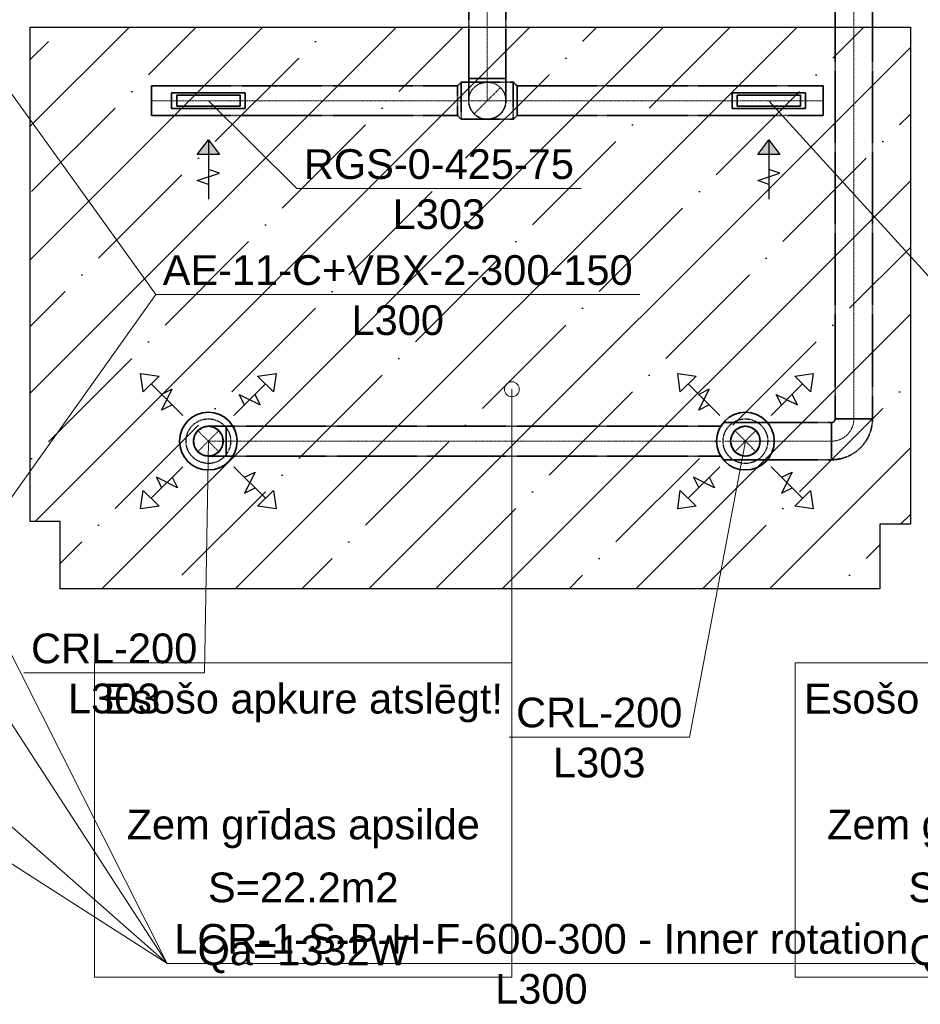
# Model space of a CAD drawing. Header units: millimetres. Extents: x -134161 to 355560, y -27497 to 30328.
# Tile 54 of 95: x 148631 to 154687, y -19233 to -12609. Entities that reach past the tile are written whole.
import ezdxf

# ---------------------------------------------------------------- set-up
doc = ezdxf.new("R2010")
doc.units = ezdxf.units.MM
for name, pattern in [('CenterLine', [17.2, 13, -2, 0.2, -2]), ('HIDDEN', [9.525, 6.35, -3.175]), ('UnderCeiling', [6.7, 4.2, -1, 0.5, -1])]:
    doc.linetypes.add(name, pattern=pattern)
doc.layers.add('AVK-A_uzdevums', color=1, linetype='CONTINUOUS', lineweight=30)
for name, color, linetype in [('Vent-PN4-N-Teksts-', 7, 'CONTINUOUS'), ('Vent-PN4-P-Teksts-', 7, 'CONTINUOUS'), ('Vent-PN5-N', 7, 'CONTINUOUS'), ('Vent-PN5-N-Iekarta', 7, 'CONTINUOUS'), ('Vent-PN5-N-Teksts-', 7, 'CONTINUOUS'), ('Vent-PN5-P', 7, 'CONTINUOUS'), ('Vent-PN5-P-Iekarta', 7, 'CONTINUOUS'), ('Vent-PN5-P-Teksts-', 7, 'CONTINUOUS'), ('Vent-PN8-N-Plusmas bulta', 7, 'CONTINUOUS'), ('Vent-PN8-P-Plusmas bulta', 7, 'CONTINUOUS')]:
    doc.layers.add(name, color=color, linetype=linetype)
doc.styles.add('Arial', font='arial.ttf', dxfattribs={"height": 187.5})

# ---------------------------------------------------------------- blocks, each defined once
blk = doc.blocks.new('*U1150')
at = {"layer": 'Vent-PN5-N-Teksts-', "color": 7, "linetype": 'Continuous', "lineweight": 15}
for p, q in [((11917.5, 3529.9, 2200), (13241.6, 2073.9, 2200)), ((13241.6, 2073.9, 2200), (15153.1, 2073.9, 2200))]:
    blk.add_line(p, q, dxfattribs=at)
at = {"layer": 'Vent-PN5-N-Teksts-', "color": 7, "linetype": 'Continuous', "lineweight": 25, "style": 'Arial'}
for s, p in [('RGS-0-425-75', (13288.9, 2138.9, 2200)), ('L303', (13886.5, 1802, 2200))]:
    blk.add_text(s, height=200, dxfattribs=at).set_placement(p)
blk = doc.blocks.new('*U1151')
at = {"layer": 'Vent-PN5-N-Teksts-', "color": 7, "linetype": 'Continuous', "lineweight": 15}
for p, q in [((8148.8, 3529.9, 2200), (8743.2, 2938.6, 2200)), ((8743.2, 2938.6, 2200), (10654.7, 2938.6, 2200))]:
    blk.add_line(p, q, dxfattribs=at)
at = {"layer": 'Vent-PN5-N-Teksts-', "color": 7, "linetype": 'Continuous', "lineweight": 25, "style": 'Arial'}
for s, p in [('RGS-0-425-75', (8790.5, 3003.6, 2200)), ('L303', (9388.2, 2666.8, 2200))]:
    blk.add_text(s, height=200, dxfattribs=at).set_placement(p)
blk = doc.blocks.new('*U1152')
at = {"layer": 'Vent-PN4-N-Teksts-', "color": 7, "linetype": 'Continuous', "lineweight": 15}
for p, q in [((6537.2, 458.4, 500), (7794.3, 2225.8, 500)), ((7794.3, 2225.8, 500), (11049.8, 2225.8, 500))]:
    blk.add_line(p, q, dxfattribs=at)
at = {"layer": 'Vent-PN4-N-Teksts-', "color": 7, "linetype": 'Continuous', "lineweight": 25, "style": 'Arial'}
for s, p in [('AE-11-C+VBX-2-300-150', (7841.6, 2290.8, 500)), ('L300', (9111.2, 1953.8, 500))]:
    blk.add_text(s, height=200, dxfattribs=at).set_placement(p)
blk = doc.blocks.new('*U1153')
at = {"layer": 'Vent-PN4-N-Teksts-', "color": 7, "linetype": 'Continuous', "lineweight": 15}
for p, q in [((6695.3, 3755.7, 500), (7794.3, 2225.8, 500)), ((7794.3, 2225.8, 500), (11049.8, 2225.8, 500))]:
    blk.add_line(p, q, dxfattribs=at)
at = {"layer": 'Vent-PN4-N-Teksts-', "color": 7, "linetype": 'Continuous', "lineweight": 25, "style": 'Arial'}
for s, p in [('AE-11-C+VBX-2-300-150', (7841.6, 2290.8, 500)), ('L300', (9111.2, 1953.8, 500))]:
    blk.add_text(s, height=200, dxfattribs=at).set_placement(p)
blk = doc.blocks.new('*U1159')
at = {"layer": 'Vent-PN4-P-Teksts-', "color": 7, "linetype": 'Continuous', "lineweight": 15}
for p, q in [((5312.9, 2797.3, 2700), (7871.8, -2273.4, 2700)), ((7871.8, -2273.4, 2700), (12904.2, -2273.4, 2700))]:
    blk.add_line(p, q, dxfattribs=at)
at = {"layer": 'Vent-PN4-P-Teksts-', "color": 7, "linetype": 'Continuous', "lineweight": 25, "style": 'Arial'}
for s, p in [('LCR-1-S-P-H-F-600-300 - Inner rotation', (7919.1, -2208.4, 2700)), ('L300', (10077.2, -2545.4, 2700))]:
    blk.add_text(s, height=200, dxfattribs=at).set_placement(p)
blk = doc.blocks.new('*U1160')
at = {"layer": 'Vent-PN4-P-Teksts-', "color": 7, "linetype": 'Continuous', "lineweight": 15}
for p, q in [((3385.1, 1664.9, 2700), (7871.8, -2273.4, 2700)), ((7871.8, -2273.4, 2700), (12904.2, -2273.4, 2700))]:
    blk.add_line(p, q, dxfattribs=at)
at = {"layer": 'Vent-PN4-P-Teksts-', "color": 7, "linetype": 'Continuous', "lineweight": 25, "style": 'Arial'}
for s, p in [('LCR-1-S-P-H-F-600-300 - Inner rotation', (7919.1, -2208.4, 2700)), ('L300', (10077.2, -2545.4, 2700))]:
    blk.add_text(s, height=200, dxfattribs=at).set_placement(p)
blk = doc.blocks.new('*U1161')
at = {"layer": 'Vent-PN4-P-Teksts-', "color": 7, "linetype": 'Continuous', "lineweight": 15}
for p, q in [((5312.9, 1664.9, 2700), (7871.8, -2273.4, 2700)), ((7871.8, -2273.4, 2700), (12904.2, -2273.4, 2700))]:
    blk.add_line(p, q, dxfattribs=at)
at = {"layer": 'Vent-PN4-P-Teksts-', "color": 7, "linetype": 'Continuous', "lineweight": 25, "style": 'Arial'}
for s, p in [('LCR-1-S-P-H-F-600-300 - Inner rotation', (7919.1, -2208.4, 2700)), ('L300', (10077.2, -2545.4, 2700))]:
    blk.add_text(s, height=200, dxfattribs=at).set_placement(p)
blk = doc.blocks.new('*U1162')
at = {"layer": 'Vent-PN4-P-Teksts-', "color": 7, "linetype": 'Continuous', "lineweight": 15}
for p, q in [((1710.4, 1664.9, 2700), (7871.8, -2273.4, 2700)), ((7871.8, -2273.4, 2700), (12904.2, -2273.4, 2700))]:
    blk.add_line(p, q, dxfattribs=at)
at = {"layer": 'Vent-PN4-P-Teksts-', "color": 7, "linetype": 'Continuous', "lineweight": 25, "style": 'Arial'}
for s, p in [('LCR-1-S-P-H-F-600-300 - Inner rotation', (7919.1, -2208.4, 2700)), ('L300', (10077.2, -2545.4, 2700))]:
    blk.add_text(s, height=200, dxfattribs=at).set_placement(p)
blk = doc.blocks.new('*U1165')
at = {"layer": 'Vent-PN5-P-Teksts-', "color": 7, "linetype": 'Continuous', "lineweight": 15}
for p, q in [((8148.3, 1239.6, 2300), (8121.4, -319.4, 2300)), ((8121.4, -319.4, 2300), (6908.7, -319.4, 2300))]:
    blk.add_line(p, q, dxfattribs=at)
at = {"layer": 'Vent-PN5-P-Teksts-', "color": 7, "linetype": 'Continuous', "lineweight": 25, "style": 'Arial'}
for s, p in [('CRL-200', (6956, -254.4, 2300)), ('L303', (7204.3, -591.2, 2300))]:
    blk.add_text(s, height=200, dxfattribs=at).set_placement(p)
blk = doc.blocks.new('*U1166')
at = {"layer": 'Vent-PN5-P-Teksts-', "color": 7, "linetype": 'Continuous', "lineweight": 15}
for p, q in [((11760, 1239.6, 2300), (11383.5, -750.9, 2300)), ((11383.5, -750.9, 2300), (10170.8, -750.9, 2300))]:
    blk.add_line(p, q, dxfattribs=at)
at = {"layer": 'Vent-PN5-P-Teksts-', "color": 7, "linetype": 'Continuous', "lineweight": 25, "style": 'Arial'}
for s, p in [('CRL-200', (10218, -685.9, 2300)), ('L303', (10466.3, -1022.7, 2300))]:
    blk.add_text(s, height=200, dxfattribs=at).set_placement(p)
blk = doc.blocks.new('*U1321')
at = {"layer": 'Vent-PN5-P', "color": 5, "linetype": 'UnderCeiling', "lineweight": 35}
for p, q in [((11603.3, 1347.9, 2700), (11595, 1339.6, 2700)), ((11603.3, 1131.4, 2700), (11595, 1139.6, 2700))]:
    blk.add_line(p, q, dxfattribs=at)
at = {"layer": 'Vent-PN5-P', "color": 5, "linetype": 'UnderCeiling', "lineweight": 35, "extrusion": (-1, 0, 0)}
for major_axis in [(0, 97.6, 21.9), (0, -100)]:
    blk.add_ellipse((11595, 1239.6, 2700), major_axis=major_axis, ratio=1, start_param=0, end_param=0.220451, dxfattribs=at)
blk = doc.blocks.new('*U1323')
at = {"layer": 'Vent-PN5-P', "color": 5, "linetype": 'UnderCeiling', "lineweight": 35}
for p, q in [((12364.2, 1389.6, 2700), (12364.2, 4459.9, 2700)), ((12614.2, 1389.6, 2700), (12614.2, 4459.9, 2700))]:
    blk.add_line(p, q, dxfattribs=at)
at = {"layer": 'Vent-PN5-P', "color": 7, "linetype": 'CenterLine', "lineweight": 18}
blk.add_line((12489.2, 1389.6, 2700), (12489.2, 4459.9, 2700), dxfattribs=at)
blk = doc.blocks.new('*U1324')
at = {"layer": 'Vent-PN5-P', "color": 5, "linetype": 'UnderCeiling', "lineweight": 35}
for major_axis in [(0, -25), (0, -275)]:
    blk.add_ellipse((12339.2, 1389.6, 2700), major_axis=major_axis, ratio=1, start_param=0, end_param=1.570796, dxfattribs=at)
at = {"layer": 'Vent-PN5-P', "color": 7, "linetype": 'CenterLine', "lineweight": 18}
blk.add_ellipse((12339.2, 1389.6, 2700), major_axis=(0, -150), ratio=1, start_param=0, end_param=1.570796, dxfattribs=at)
at = {"layer": 'Vent-PN5-P', "color": 5, "linetype": 'UnderCeiling', "lineweight": 35, "extrusion": (-1, 0, 0)}
blk.add_ellipse((12339.2, 1239.6, 2700), major_axis=(0, -125), ratio=1, start_param=0, end_param=3.141593, dxfattribs=at)
at = {"layer": 'Vent-PN5-P', "color": 5, "linetype": 'UnderCeiling', "lineweight": 35, "extrusion": (0, 1, 0)}
blk.add_ellipse((12489.2, 1389.6, 2700), major_axis=(-125, 0), ratio=1, start_param=0, end_param=3.141593, dxfattribs=at)
blk = doc.blocks.new('*U1325')
at = {"layer": 'Vent-PN5-P', "color": 5, "linetype": 'UnderCeiling', "lineweight": 35}
for p, q in [((11900, 1364.6, 2700), (12339.2, 1364.6, 2700)), ((11900, 1114.6, 2700), (12339.2, 1114.6, 2700))]:
    blk.add_line(p, q, dxfattribs=at)
at = {"layer": 'Vent-PN5-P', "color": 7, "linetype": 'CenterLine', "lineweight": 18}
blk.add_line((11900, 1239.6, 2700), (12339.2, 1239.6, 2700), dxfattribs=at)
blk = doc.blocks.new('*U1338')
at = {"layer": 'Vent-PN8-P-Plusmas bulta', "color": 7, "linetype": 'Continuous', "lineweight": 25}
for p, q in [((7710.6, 1571.3, 2195), (7692.9, 1695, 2195)), ((7692.9, 1695, 2195), (7816.7, 1677.3, 2195)), ((7710.6, 1571.3, 2195), (7692.9, 1695, 2195)), ((7692.9, 1695, 2195), (7816.7, 1677.3, 2195)), ((7816.7, 1677.3, 2195), (7710.6, 1571.3, 2195)), ((8479.9, 1677.3, 2195), (8603.7, 1695, 2195)), ((8479.9, 1677.3, 2195), (8603.7, 1695, 2195)), ((8586, 1571.3, 2195), (8479.9, 1677.3, 2195)), ((8603.7, 1695, 2195), (8586, 1571.3, 2195)), ((8603.7, 1695, 2195), (8586, 1571.3, 2195)), ((7975.8, 1412.2, 2195), (7763.6, 1624.3, 2195)), ((8320.8, 1412.2, 2195), (8533, 1624.3, 2195)), ((7834.4, 1447.5, 2195), (7905.1, 1588.9, 2195)), ((7905.1, 1588.9, 2195), (7834.4, 1553.6, 2195)), ((8391.6, 1482.9, 2195), (8356.2, 1553.6, 2195)), ((8356.2, 1553.6, 2195), (8497.6, 1482.9, 2195)), ((8497.6, 1482.9, 2195), (8462.3, 1553.6, 2195)), ((7905.1, 1482.9, 2195), (7834.4, 1447.5, 2195)), ((7975.8, 1067.1, 2195), (7763.6, 855, 2195)), ((8320.8, 1067.1, 2195), (8533, 855, 2195)), ((7940.4, 925.7, 2195), (7799, 996.4, 2195)), ((7799, 996.4, 2195), (7834.4, 925.7, 2195)), ((7905.1, 996.4, 2195), (7940.4, 925.7, 2195)), ((8391.6, 996.4, 2195), (8462.3, 1031.7, 2195)), ((8462.3, 1031.7, 2195), (8391.6, 890.3, 2195)), ((7692.9, 784.2, 2195), (7710.6, 908, 2195)), ((7692.9, 784.2, 2195), (7710.6, 908, 2195)), ((7710.6, 908, 2195), (7816.7, 801.9, 2195)), ((8391.6, 890.3, 2195), (8462.3, 925.7, 2195)), ((8479.9, 801.9, 2195), (8586, 908, 2195)), ((8586, 908, 2195), (8603.7, 784.2, 2195)), ((8586, 908, 2195), (8603.7, 784.2, 2195)), ((7816.7, 801.9, 2195), (7692.9, 784.2, 2195)), ((7816.7, 801.9, 2195), (7692.9, 784.2, 2195)), ((8603.7, 784.2, 2195), (8479.9, 801.9, 2195)), ((8603.7, 784.2, 2195), (8479.9, 801.9, 2195))]:
    blk.add_line(p, q, dxfattribs=at)
blk = doc.blocks.new('*U1339')
at = {"layer": 'Vent-PN8-P-Plusmas bulta', "color": 7, "linetype": 'Continuous', "lineweight": 25}
for p, q in [((11322.3, 1571.3, 2195), (11304.6, 1695, 2195)), ((11304.6, 1695, 2195), (11428.4, 1677.3, 2195)), ((11322.3, 1571.3, 2195), (11304.6, 1695, 2195)), ((11304.6, 1695, 2195), (11428.4, 1677.3, 2195)), ((11428.4, 1677.3, 2195), (11322.3, 1571.3, 2195)), ((12091.6, 1677.3, 2195), (12215.4, 1695, 2195)), ((12091.6, 1677.3, 2195), (12215.4, 1695, 2195)), ((12197.7, 1571.3, 2195), (12091.6, 1677.3, 2195)), ((12215.4, 1695, 2195), (12197.7, 1571.3, 2195)), ((12215.4, 1695, 2195), (12197.7, 1571.3, 2195)), ((11587.5, 1412.2, 2195), (11375.3, 1624.3, 2195)), ((11932.5, 1412.2, 2195), (12144.7, 1624.3, 2195)), ((11446, 1447.5, 2195), (11516.8, 1588.9, 2195)), ((11516.8, 1588.9, 2195), (11446, 1553.6, 2195)), ((12003.3, 1482.9, 2195), (11967.9, 1553.6, 2195)), ((11967.9, 1553.6, 2195), (12109.3, 1482.9, 2195)), ((12109.3, 1482.9, 2195), (12074, 1553.6, 2195)), ((11516.8, 1482.9, 2195), (11446, 1447.5, 2195)), ((11587.5, 1067.1, 2195), (11375.3, 855, 2195)), ((11932.5, 1067.1, 2195), (12144.7, 855, 2195)), ((11552.1, 925.7, 2195), (11410.7, 996.4, 2195)), ((11410.7, 996.4, 2195), (11446, 925.7, 2195)), ((11516.8, 996.4, 2195), (11552.1, 925.7, 2195)), ((12003.3, 996.4, 2195), (12074, 1031.7, 2195)), ((12074, 1031.7, 2195), (12003.3, 890.3, 2195)), ((11304.6, 784.2, 2195), (11322.3, 908, 2195)), ((11304.6, 784.2, 2195), (11322.3, 908, 2195)), ((11322.3, 908, 2195), (11428.4, 801.9, 2195)), ((12003.3, 890.3, 2195), (12074, 925.7, 2195)), ((12091.6, 801.9, 2195), (12197.7, 908, 2195)), ((12197.7, 908, 2195), (12215.4, 784.2, 2195)), ((12197.7, 908, 2195), (12215.4, 784.2, 2195)), ((11428.4, 801.9, 2195), (11304.6, 784.2, 2195)), ((11428.4, 801.9, 2195), (11304.6, 784.2, 2195)), ((12215.4, 784.2, 2195), (12091.6, 801.9, 2195)), ((12215.4, 784.2, 2195), (12091.6, 801.9, 2195))]:
    blk.add_line(p, q, dxfattribs=at)
blk = doc.blocks.new('*U1340')
at = {"layer": 'Vent-PN5-P', "color": 5, "linetype": 'UnderCeiling', "lineweight": 35}
for p, q in [((11620, 1364.6, 2700), (11900, 1364.6, 2700)), ((11620, 1114.6, 2700), (11900, 1114.6, 2700))]:
    blk.add_line(p, q, dxfattribs=at)
at = {"layer": 'Vent-PN5-P', "color": 7, "linetype": 'HIDDEN', "lineweight": -3}
for p, q in [((11830.7, 1310.3, 2545), (11689.3, 1168.9, 2545)), ((11830.7, 1168.9, 2545), (11689.3, 1310.3, 2545))]:
    blk.add_line(p, q, dxfattribs=at)
at = {"layer": 'Vent-PN5-P', "color": 7, "linetype": 'CenterLine', "lineweight": 18}
blk.add_line((11620, 1239.6, 2700), (11900, 1239.6, 2700), dxfattribs=at)
at = {"layer": 'Vent-PN5-P', "color": 7, "linetype": 'HIDDEN', "lineweight": -3, "extrusion": (0, 0, -1)}
blk.add_circle((-11760, 1239.6, -2545), 100, dxfattribs=at)
blk = doc.blocks.new('*U1341')
at = {"layer": 'Vent-PN5-P', "color": 5, "linetype": 'UnderCeiling', "lineweight": 35}
for p, q in [((11595, 1339.6, 2700), (8268.3, 1339.6, 2700)), ((11595, 1139.6, 2700), (8268.3, 1139.6, 2700))]:
    blk.add_line(p, q, dxfattribs=at)
at = {"layer": 'Vent-PN5-P', "color": 7, "linetype": 'CenterLine', "lineweight": 18}
blk.add_line((11595, 1239.6, 2700), (8268.3, 1239.6, 2700), dxfattribs=at)
blk = doc.blocks.new('*U1342')
at = {"layer": 'Vent-PN5-P-Iekarta', "color": 5, "linetype": 'Continuous', "lineweight": 35}
for p, q in [((11689.3, 1310.3, 2240), (11721.7, 1332, 2240)), ((11721.7, 1332, 2240), (11760, 1339.6, 2240)), ((11760, 1339.6, 2240), (11798.3, 1332, 2240)), ((11798.3, 1332, 2240), (11830.7, 1310.3, 2240)), ((11660, 1239.6, 2240), (11667.6, 1277.9, 2240)), ((11667.6, 1277.9, 2240), (11689.3, 1310.3, 2240)), ((11830.7, 1310.3, 2240), (11852.4, 1277.9, 2240)), ((11852.4, 1277.9, 2240), (11860, 1239.6, 2240)), ((11667.6, 1201.4, 2240), (11660, 1239.6, 2240)), ((11689.3, 1168.9, 2240), (11667.6, 1201.4, 2240)), ((11852.4, 1201.4, 2240), (11830.7, 1168.9, 2240)), ((11860, 1239.6, 2240), (11852.4, 1201.4, 2240)), ((11721.7, 1147.2, 2240), (11689.3, 1168.9, 2240)), ((11760, 1139.6, 2240), (11721.7, 1147.2, 2240)), ((11798.3, 1147.2, 2240), (11760, 1139.6, 2240)), ((11830.7, 1168.9, 2240), (11798.3, 1147.2, 2240))]:
    blk.add_line(p, q, dxfattribs=at)
for centre, radius in [((11760, 1239.6, 2228), 194), ((11760, 1239.6, 2300), 100), ((11760, 1239.6, 2240), 2.5)]:
    blk.add_circle(centre, radius, dxfattribs=at)
at = {"layer": 'Vent-PN5-P-Iekarta', "color": 7, "linetype": 'HIDDEN', "lineweight": -3}
blk.add_circle((11760, 1239.6, 2190), 150, dxfattribs=at)
blk = doc.blocks.new('*U1343')
at = {"layer": 'Vent-PN5-P', "color": 7, "linetype": 'Continuous', "lineweight": -3}
blk.add_line((11760, 1239.6, 2422.5), (11760, 1239.6, 2421.5), dxfattribs=at)
blk = doc.blocks.new('*U1344')
at = {"layer": 'Vent-PN5-P-Iekarta', "color": 5, "linetype": 'Continuous', "lineweight": 35}
for p, q in [((8077.6, 1310.3, 2240), (8110, 1332, 2240)), ((8110, 1332, 2240), (8148.3, 1339.6, 2240)), ((8148.3, 1339.6, 2240), (8186.6, 1332, 2240)), ((8186.6, 1332, 2240), (8219, 1310.3, 2240)), ((8048.3, 1239.6, 2240), (8055.9, 1277.9, 2240)), ((8055.9, 1277.9, 2240), (8077.6, 1310.3, 2240)), ((8219, 1310.3, 2240), (8240.7, 1277.9, 2240)), ((8240.7, 1277.9, 2240), (8248.3, 1239.6, 2240)), ((8055.9, 1201.4, 2240), (8048.3, 1239.6, 2240)), ((8077.6, 1168.9, 2240), (8055.9, 1201.4, 2240)), ((8240.7, 1201.4, 2240), (8219, 1168.9, 2240)), ((8248.3, 1239.6, 2240), (8240.7, 1201.4, 2240)), ((8110, 1147.2, 2240), (8077.6, 1168.9, 2240)), ((8148.3, 1139.6, 2240), (8110, 1147.2, 2240)), ((8186.6, 1147.2, 2240), (8148.3, 1139.6, 2240)), ((8219, 1168.9, 2240), (8186.6, 1147.2, 2240))]:
    blk.add_line(p, q, dxfattribs=at)
for centre, radius in [((8148.3, 1239.6, 2228), 194), ((8148.3, 1239.6, 2300), 100), ((8148.3, 1239.6, 2240), 2.5)]:
    blk.add_circle(centre, radius, dxfattribs=at)
at = {"layer": 'Vent-PN5-P-Iekarta', "color": 7, "linetype": 'HIDDEN', "lineweight": -3}
blk.add_circle((8148.3, 1239.6, 2190), 150, dxfattribs=at)
blk = doc.blocks.new('*U1345')
at = {"layer": 'Vent-PN5-P', "color": 7, "linetype": 'Continuous', "lineweight": -3}
blk.add_line((8148.3, 1239.6, 2330), (8148.3, 1239.6, 2329), dxfattribs=at)
blk = doc.blocks.new('*U1346')
at = {"layer": 'Vent-PN5-P', "color": 7, "linetype": 'UnderCeiling', "lineweight": 18}
for p, q in [((8219, 1168.9, 2580), (8077.6, 1310.3, 2580)), ((8077.6, 1168.9, 2580), (8219, 1310.3, 2580))]:
    blk.add_line(p, q, dxfattribs=at)
at = {"layer": 'Vent-PN5-P', "color": 5, "linetype": 'UnderCeiling', "lineweight": 35, "extrusion": (0, 0, -1)}
blk.add_ellipse((8148.3, 1239.6, 2580), major_axis=(0, -100), ratio=1, start_param=0, end_param=3.141593, dxfattribs=at)
at = {"layer": 'Vent-PN5-P', "color": 7, "linetype": 'HIDDEN', "lineweight": -3, "extrusion": (0, 0, -1)}
blk.add_ellipse((8148.3, 1239.6, 2580), major_axis=(0, 100), ratio=1, start_param=0, end_param=3.141593, dxfattribs=at)
at = {"layer": 'Vent-PN5-P', "color": 5, "linetype": 'UnderCeiling', "lineweight": 35, "extrusion": (0, -1, 0)}
for centre in [(8268.3, 1339.6, 2580), (8268.3, 1139.6, 2580)]:
    blk.add_ellipse(centre, major_axis=(0, 0, 120), ratio=1, start_param=0, end_param=1.570796, dxfattribs=at)
at = {"layer": 'Vent-PN5-P', "color": 5, "linetype": 'UnderCeiling', "lineweight": 35, "extrusion": (1, 0, 0)}
blk.add_ellipse((8268.3, 1239.6, 2700), major_axis=(0, 100), ratio=1, start_param=0, end_param=3.141593, dxfattribs=at)
at = {"layer": 'Vent-PN5-P', "color": 7, "linetype": 'CenterLine', "lineweight": 18, "extrusion": (0, -1, 0)}
blk.add_ellipse((8268.3, 1239.6, 2580), major_axis=(0, 0, 120), ratio=1, start_param=0, end_param=1.570796, dxfattribs=at)
blk = doc.blocks.new('*U1423')
at = {"layer": 'Vent-PN8-N-Plusmas bulta', "linetype": 'Continuous', "lineweight": 25}
blk.add_hatch(color=7, dxfattribs=at).paths.add_polyline_path([(8073.8, 3167.4), (8148.8, 3267.4), (8223.8, 3167.4)], flags=0)
at = {"layer": 'Vent-PN8-N-Plusmas bulta', "color": 7, "linetype": 'Continuous', "lineweight": 25}
for p, q in [((8073.8, 3167.4, 2171), (8148.8, 3267.4, 2171)), ((8148.8, 3267.4, 2171), (8148.8, 2867.4, 2171)), ((8148.8, 3267.4, 2171), (8223.8, 3167.4, 2171)), ((8223.8, 3042.4, 2171), (8148.8, 3067.4, 2171)), ((8073.8, 2992.4, 2171), (8223.8, 3042.4, 2171)), ((8148.8, 2967.4, 2171), (8073.8, 2992.4, 2171))]:
    blk.add_line(p, q, dxfattribs=at)
blk.add_3dface([(8073.8, 3167.4, 2171), (8148.8, 3267.4, 2171), (8223.8, 3167.4, 2171)], dxfattribs=at)
blk = doc.blocks.new('*U1424')
at = {"layer": 'Vent-PN8-N-Plusmas bulta', "linetype": 'Continuous', "lineweight": 25}
blk.add_hatch(color=7, dxfattribs=at).paths.add_polyline_path([(11842.5, 3167.4), (11917.5, 3267.4), (11992.5, 3167.4)], flags=0)
at = {"layer": 'Vent-PN8-N-Plusmas bulta', "color": 7, "linetype": 'Continuous', "lineweight": 25}
for p, q in [((11842.5, 3167.4, 2171), (11917.5, 3267.4, 2171)), ((11917.5, 3267.4, 2171), (11917.5, 2867.4, 2171)), ((11917.5, 3267.4, 2171), (11992.5, 3167.4, 2171)), ((11992.5, 3042.4, 2171), (11917.5, 3067.4, 2171)), ((11842.5, 2992.4, 2171), (11992.5, 3042.4, 2171)), ((11917.5, 2967.4, 2171), (11842.5, 2992.4, 2171))]:
    blk.add_line(p, q, dxfattribs=at)
blk.add_3dface([(11842.5, 3167.4, 2171), (11917.5, 3267.4, 2171), (11992.5, 3167.4, 2171)], dxfattribs=at)
blk = doc.blocks.new('*U1425')
at = {"layer": 'Vent-PN5-N', "color": 1, "linetype": 'UnderCeiling', "lineweight": 35}
for p, q in [((10199, 3654.9, 2300), (10224, 3629.9, 2300)), ((10199, 3404.9, 2300), (10224, 3429.9, 2300))]:
    blk.add_line(p, q, dxfattribs=at)
at = {"layer": 'Vent-PN5-N', "color": 7, "linetype": 'CenterLine', "lineweight": 18}
blk.add_line((10199, 3529.9, 2300), (10224, 3529.9, 2300), dxfattribs=at)
at = {"layer": 'Vent-PN5-N', "color": 1, "linetype": 'UnderCeiling', "lineweight": 35, "extrusion": (1, 0, 0)}
for centre, major_axis in [((10199, 3529.9, 2300), (0, 125)), ((10224, 3529.9, 2300), (0, 100))]:
    blk.add_ellipse(centre, major_axis=major_axis, ratio=1, start_param=0, end_param=3.141593, dxfattribs=at)
blk = doc.blocks.new('*U1426')
at = {"layer": 'Vent-PN5-N', "color": 1, "linetype": 'UnderCeiling', "lineweight": 35}
for p, q in [((9849, 3654.9, 2300), (9824, 3629.9, 2300)), ((9849, 3404.9, 2300), (9824, 3429.9, 2300))]:
    blk.add_line(p, q, dxfattribs=at)
at = {"layer": 'Vent-PN5-N', "color": 7, "linetype": 'CenterLine', "lineweight": 18}
blk.add_line((9849, 3529.9, 2300), (9824, 3529.9, 2300), dxfattribs=at)
at = {"layer": 'Vent-PN5-N', "color": 1, "linetype": 'UnderCeiling', "lineweight": 35, "extrusion": (-1, 0, 0)}
for centre, major_axis in [((9849, 3529.9, 2300), (0, -125)), ((9824, 3529.9, 2300), (0, -100))]:
    blk.add_ellipse(centre, major_axis=major_axis, ratio=1, start_param=0, end_param=3.141593, dxfattribs=at)
blk = doc.blocks.new('*U1428')
at = {"layer": 'Vent-PN5-N', "color": 1, "linetype": 'UnderCeiling', "lineweight": 35}
for p, q in [((9899, 3679.9, 2700), (9899, 6023, 2700)), ((10149, 3679.9, 2700), (10149, 6023, 2700))]:
    blk.add_line(p, q, dxfattribs=at)
at = {"layer": 'Vent-PN5-N', "color": 7, "linetype": 'CenterLine', "lineweight": 18}
blk.add_line((10024, 3679.9, 2700), (10024, 6023, 2700), dxfattribs=at)
blk = doc.blocks.new('*U1429')
at = {"layer": 'Vent-PN5-N', "color": 7, "linetype": 'UnderCeiling', "lineweight": 18}
blk.add_line((10112.4, 3618.3, 2550), (9935.6, 3441.5, 2550), dxfattribs=at)
at = {"layer": 'Vent-PN5-N', "color": 1, "linetype": 'UnderCeiling', "lineweight": 35, "extrusion": (0, 1, 0)}
blk.add_ellipse((10024, 3679.9, 2700), major_axis=(-125, 0), ratio=1, start_param=0, end_param=3.141593, dxfattribs=at)
at = {"layer": 'Vent-PN5-N', "color": 1, "linetype": 'UnderCeiling', "lineweight": 35, "extrusion": (-1, 0, 0)}
for centre in [(9899, 3679.9, 2550), (10149, 3679.9, 2550)]:
    blk.add_ellipse(centre, major_axis=(0, -150), ratio=1, start_param=0, end_param=1.570796, dxfattribs=at)
at = {"layer": 'Vent-PN5-N', "color": 7, "linetype": 'HIDDEN', "lineweight": -3, "extrusion": (0, 0, -1)}
blk.add_ellipse((10024, 3529.9, 2550), major_axis=(-125, 0), ratio=1, start_param=0, end_param=3.141593, dxfattribs=at)
at = {"layer": 'Vent-PN5-N', "color": 7, "linetype": 'CenterLine', "lineweight": 18, "extrusion": (-1, 0, 0)}
blk.add_ellipse((10024, 3679.9, 2550), major_axis=(0, -150), ratio=1, start_param=0, end_param=1.570796, dxfattribs=at)
at = {"layer": 'Vent-PN5-N', "color": 1, "linetype": 'UnderCeiling', "lineweight": 35, "extrusion": (0, 0, -1)}
blk.add_ellipse((10024, 3529.9, 2550), major_axis=(125, 0), ratio=1, start_param=0, end_param=3.141593, dxfattribs=at)
blk = doc.blocks.new('*U1430')
at = {"layer": 'Vent-PN5-N', "color": 7, "linetype": 'Continuous', "lineweight": -3}
blk.add_line((10024, 3529.9, 2493.8), (10024, 3529.9, 2492.8), dxfattribs=at)
blk = doc.blocks.new('*U1431')
at = {"layer": 'Vent-PN5-N', "color": 1, "linetype": 'UnderCeiling', "lineweight": 35}
for p, q in [((10199, 3654.9, 2300), (9849, 3654.9, 2300)), ((10199, 3404.9, 2300), (9849, 3404.9, 2300))]:
    blk.add_line(p, q, dxfattribs=at)
at = {"layer": 'Vent-PN5-N', "color": 7, "linetype": 'CenterLine', "lineweight": 18}
blk.add_line((10199, 3529.9, 2300), (9849, 3529.9, 2300), dxfattribs=at)
blk = doc.blocks.new('*U1432')
at = {"layer": 'Vent-PN5-N', "color": 1, "linetype": 'UnderCeiling', "lineweight": 35}
for p, q in [((10224, 3629.9, 2300), (12282.9, 3629.9, 2300)), ((10224, 3429.9, 2300), (12282.9, 3429.9, 2300))]:
    blk.add_line(p, q, dxfattribs=at)
at = {"layer": 'Vent-PN5-N', "color": 7, "linetype": 'CenterLine', "lineweight": 18}
blk.add_line((10224, 3529.9, 2300), (12282.9, 3529.9, 2300), dxfattribs=at)
blk = doc.blocks.new('*U1433')
at = {"layer": 'Vent-PN5-N-Iekarta', "color": 1, "linetype": 'Continuous', "lineweight": 35}
for p, q in [((12165, 3582.4, 2186), (11670, 3582.4, 2186)), ((11670, 3477.4, 2186), (11670, 3582.4, 2186)), ((12165, 3582.4, 2186), (12165, 3477.4, 2186)), ((11705, 3567.4, 2200.1), (11705, 3492.4, 2200.1)), ((12130, 3567.4, 2200.1), (11705, 3567.4, 2200.1)), ((12130, 3492.4, 2200.1), (12130, 3567.4, 2200.1)), ((12165, 3477.4, 2186), (11670, 3477.4, 2186)), ((11705, 3492.4, 2200.1), (12130, 3492.4, 2200.1))]:
    blk.add_line(p, q, dxfattribs=at)
blk = doc.blocks.new('*U1434')
at = {"layer": 'Vent-PN5-N-Iekarta', "color": 1, "linetype": 'Continuous', "lineweight": 35}
for p, q in [((8396.3, 3582.4, 2186), (7901.3, 3582.4, 2186)), ((7901.3, 3477.4, 2186), (7901.3, 3582.4, 2186)), ((8396.3, 3582.4, 2186), (8396.3, 3477.4, 2186)), ((7936.3, 3567.4, 2200.1), (7936.3, 3492.4, 2200.1)), ((8361.3, 3567.4, 2200.1), (7936.3, 3567.4, 2200.1)), ((8361.3, 3492.4, 2200.1), (8361.3, 3567.4, 2200.1)), ((8396.3, 3477.4, 2186), (7901.3, 3477.4, 2186)), ((7936.3, 3492.4, 2200.1), (8361.3, 3492.4, 2200.1))]:
    blk.add_line(p, q, dxfattribs=at)
blk = doc.blocks.new('*U1435')
at = {"layer": 'Vent-PN5-N', "color": 1, "linetype": 'Continuous', "lineweight": 35}
blk.add_line((12282.9, 3429.9, 2300), (12282.9, 3629.9, 2300), dxfattribs=at)
blk = doc.blocks.new('*U1436')
at = {"layer": 'Vent-PN5-N', "color": 1, "linetype": 'UnderCeiling', "lineweight": 35}
for p, q in [((7765, 3629.9, 2300), (9824, 3629.9, 2300)), ((7765, 3429.9, 2300), (9824, 3429.9, 2300))]:
    blk.add_line(p, q, dxfattribs=at)
at = {"layer": 'Vent-PN5-N', "color": 7, "linetype": 'CenterLine', "lineweight": 18}
blk.add_line((7765, 3529.9, 2300), (9824, 3529.9, 2300), dxfattribs=at)
blk = doc.blocks.new('*U1437')
at = {"layer": 'Vent-PN5-N', "color": 1, "linetype": 'Continuous', "lineweight": 35}
blk.add_line((7765, 3629.9, 2300), (7765, 3429.9, 2300), dxfattribs=at)
blk = doc.blocks.new('*U2114')
at = {"layer": 'AVK-A_uzdevums', "color": 7, "linetype": 'Continuous', "lineweight": 18}
for p, q in [((14899.7, 1588.7), (14899.7, -251.1)), ((12094, -2367.3), (12094, -251.1)), ((12094, -251.1), (14899.7, -251.1)), ((14899.7, -251.1), (14899.7, -2367.3)), ((14899.7, -2367.3), (12094, -2367.3))]:
    blk.add_line(p, q, dxfattribs=at)
at = {"layer": 'AVK-A_uzdevums', "color": 7, "linetype": 'Continuous', "lineweight": 18, "extrusion": (0, 0, -1)}
blk.add_circle((-14899.7, 1588.7), 50, dxfattribs=at)
at = {"layer": 'AVK-A_uzdevums', "color": 7, "linetype": 'Continuous', "lineweight": 25, "style": 'Arial'}
for s, p in [('Esošo apkure atslēgt!', (12153.4, -592.6)), ('Zem grīdas apsilde', (12308.9, -1439.1)), ('S=12.3m2', (12856.1, -1862.4)), ('Qa=738W', (12864, -2285.7))]:
    blk.add_text(s, height=200, dxfattribs=at).set_placement(p)
blk = doc.blocks.new('*U2115')
at = {"layer": 'AVK-A_uzdevums', "color": 7, "linetype": 'Continuous', "lineweight": 18}
for p, q in [((10189.5, 1588.7), (10189.5, -251.1)), ((7383.8, -2367.3), (7383.8, -251.1)), ((7383.8, -251.1), (10189.5, -251.1)), ((10189.5, -251.1), (10189.5, -2367.3)), ((10189.5, -2367.3), (7383.8, -2367.3))]:
    blk.add_line(p, q, dxfattribs=at)
at = {"layer": 'AVK-A_uzdevums', "color": 7, "linetype": 'Continuous', "lineweight": 18, "extrusion": (0, 0, -1)}
blk.add_circle((-10189.5, 1588.7), 50, dxfattribs=at)
at = {"layer": 'AVK-A_uzdevums', "color": 7, "linetype": 'Continuous', "lineweight": 25, "style": 'Arial'}
for s, p in [('Esošo apkure atslēgt!', (7443.2, -592.6)), ('Zem grīdas apsilde', (7598.6, -1439.1)), ('S=22.2m2', (8145.9, -1862.4)), ('Qa=1332W', (8076.1, -2285.7))]:
    blk.add_text(s, height=200, dxfattribs=at).set_placement(p)

msp = doc.modelspace()

# ---------------------------------------------------------------- hatches: boundary and pattern name
at = {"layer": 'AVK-A_uzdevums'}
h = msp.add_hatch(dxfattribs=at)
h.set_pattern_fill('ANSI35', color=256, scale=100)
h.set_pattern_definition([(45, (141751.17, -16683.6), (-449.013, 449.013), []), (45, (142200.2, -16683.6), (-449.013, 449.013), [793.75, -158.75, 0, -158.75])])
h.paths.add_polyline_path([(148700.9, -12658.6), (154620.5, -12658.6), (154620.5, -16002.9), (154415.9, -16002.9), (154415.9, -16436.7), (148902, -16436.7), (148902, -15985.2), (148700.9, -15985.2), (148700.9, -15463.1)])

# ---------------------------------------------------------------- linework, layer by layer
msp.add_lwpolyline([(148700.9, -12658.6), (154620.5, -12658.6), (154620.5, -16002.9), (154415.9, -16002.9), (154415.9, -16436.7), (148902, -16436.7), (148902, -15985.2), (148700.9, -15985.2), (148700.9, -15463.1)], close=True, dxfattribs=at)

# ---------------------------------------------------------------- block references
for name in ['*U2115', '*U2114']:
    msp.add_blockref(name, (141751.2, -16683.6), dxfattribs=at)
at = {"layer": 'Vent-PN4-N-Teksts-'}
for name in ['*U1153', '*U1152']:
    msp.add_blockref(name, (141751.2, -16683.6), dxfattribs=at)
at = {"layer": 'Vent-PN4-P-Teksts-'}
for name in ['*U1159', '*U1162', '*U1160', '*U1161']:
    msp.add_blockref(name, (141751.2, -16683.6), dxfattribs=at)
at = {"layer": 'Vent-PN5-N'}
for name in ['*U1428', '*U1426', '*U1431', '*U1429', '*U1425', '*U1436', '*U1437', '*U1432', '*U1435', '*U1430']:
    msp.add_blockref(name, (141751.2, -16683.6), dxfattribs=at)
at = {"layer": 'Vent-PN5-N-Iekarta'}
for name in ['*U1434', '*U1433']:
    msp.add_blockref(name, (141751.2, -16683.6), dxfattribs=at)
at = {"layer": 'Vent-PN5-N-Teksts-'}
for name in ['*U1151', '*U1150']:
    msp.add_blockref(name, (141751.2, -16683.6), dxfattribs=at)
at = {"layer": 'Vent-PN5-P'}
for name in ['*U1323', '*U1324', '*U1346', '*U1341', '*U1321', '*U1340', '*U1325', '*U1345', '*U1343']:
    msp.add_blockref(name, (141751.2, -16683.6), dxfattribs=at)
at = {"layer": 'Vent-PN5-P-Iekarta'}
for name in ['*U1344', '*U1342']:
    msp.add_blockref(name, (141751.2, -16683.6), dxfattribs=at)
at = {"layer": 'Vent-PN5-P-Teksts-'}
for name in ['*U1165', '*U1166']:
    msp.add_blockref(name, (141751.2, -16683.6), dxfattribs=at)
at = {"layer": 'Vent-PN8-N-Plusmas bulta'}
for name in ['*U1423', '*U1424']:
    msp.add_blockref(name, (141751.2, -16683.6), dxfattribs=at)
at = {"layer": 'Vent-PN8-P-Plusmas bulta'}
for name in ['*U1338', '*U1339']:
    msp.add_blockref(name, (141751.2, -16683.6), dxfattribs=at)

doc.saveas('drawing.dxf')
